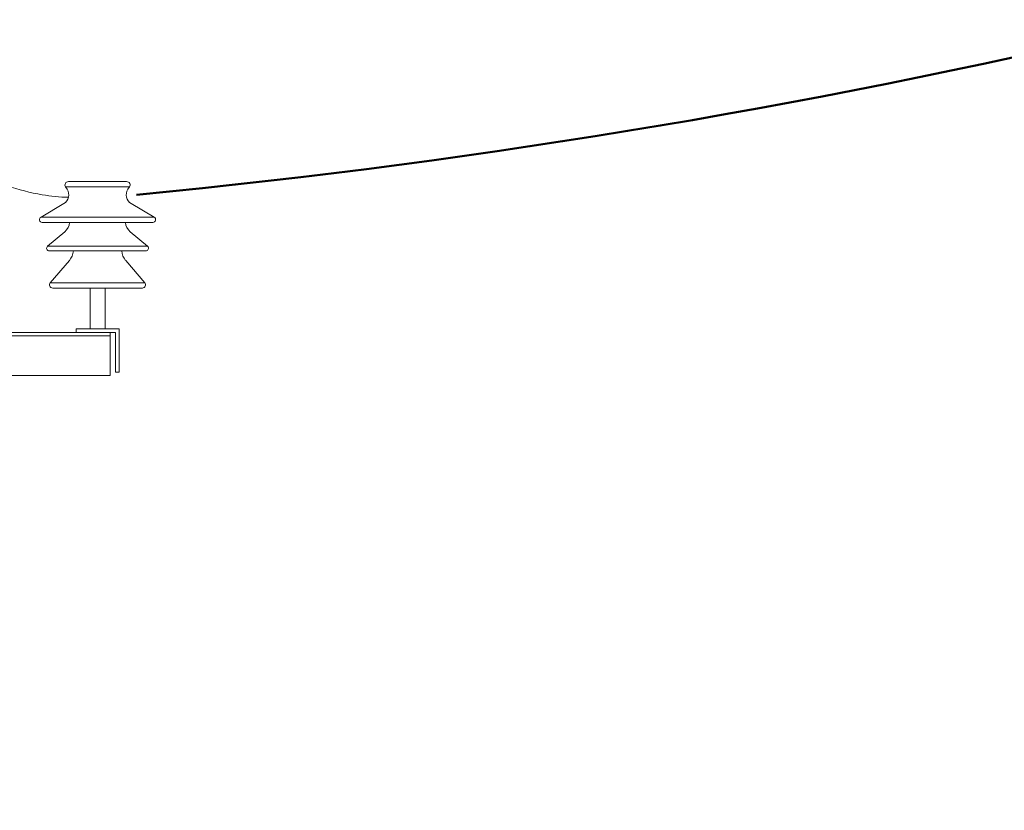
# Model space of a CAD drawing. Header units: millimetres. Extents: x 0 to 630, y 0 to 297.
# Tile 8 of 15: x 160 to 189, y 210 to 233. Entities that reach past the tile are written whole.
import ezdxf

# ---------------------------------------------------------------- set-up
doc = ezdxf.new("R2010")
doc.units = ezdxf.units.MM
for name, pattern in [('K5LT_BASIC', [0]), ('K5LT_THIN', [0]), ('K5LT_THIN_INCLUDED_TO_HATCHING', [0])]:
    doc.linetypes.add(name, pattern=pattern)
doc.layers.add('Системный слой', color=7, linetype='Continuous')

# ---------------------------------------------------------------- blocks, each defined once
blk = doc.blocks.new('U43')
at = {"layer": 'Системный слой', "color": 7, "linetype": 'K5LT_THIN', "lineweight": 18}
for p, q in [((144.937, 223.993), (153.874, 223.993)), ((144.937, 223.993), (144.937, 222.733)), ((154.292, 223.993), (162.937, 223.993)), ((162.937, 223.993), (162.937, 222.733)), ((144.937, 222.733), (153.738, 222.733)), ((154.158, 222.733), (162.937, 222.733))]:
    blk.add_line(p, q, dxfattribs=at)
blk = doc.blocks.new('U44')
at = {"layer": 'Системный слой', "color": 7, "linetype": 'K5LT_THIN', "lineweight": 18}
for p, q in [((162.847, 228.412), (161.722, 228.413)), ((163.412, 228.411), (162.847, 228.412)), ((161.633, 228.253), (161.678, 228.187)), ((161.633, 228.253), (162.798, 228.253)), ((162.798, 228.253), (163.501, 228.253)), ((163.501, 228.253), (163.456, 228.187)), ((160.913, 227.37), (161.578, 227.766)), ((164.221, 227.37), (163.556, 227.766)), ((160.913, 227.37), (164.221, 227.37)), ((160.946, 227.215), (164.188, 227.215)), ((161.103, 226.517), (161.608, 226.942)), ((164.031, 226.517), (163.526, 226.942)), ((161.103, 226.517), (164.031, 226.517)), ((161.153, 226.38), (163.981, 226.38)), ((161.743, 226.102), (161.182, 225.45)), ((163.391, 226.102), (163.952, 225.45)), ((161.182, 225.45), (163.952, 225.45)), ((161.254, 225.293), (163.88, 225.293))]:
    blk.add_line(p, q, dxfattribs=at)
at = {"layer": 'Системный слой', "color": 7, "linetype": 'K5LT_THIN', "const_width": 0.18}
blk.add_lwpolyline([(163.567, 227.766), (163.567, 227.76)], dxfattribs=at)
at = {"layer": 'Системный слой', "color": 7, "linetype": 'K5LT_THIN', "lineweight": 18}
for centre, radius, start, end in [((161.714, 228.311), 0.1, 90, 215.5571), ((163.42, 228.311), 0.1, 324.4429, 90), ((161.425, 228.025), 0.3, 300.6592, 32.692), ((163.709, 228.025), 0.3, 147.308, 239.3408), ((160.946, 227.296), 0.0811, 114.0745, 270), ((164.188, 227.296), 0.0811, 270, 65.9255), ((161.344, 227.255), 0.409, 310.1084, 354.3213), ((163.79, 227.255), 0.409, 185.6787, 229.8916), ((161.153, 226.458), 0.0777, 130.1094, 270), ((161.376, 226.418), 0.485, 319.2341, 355.4444), ((163.758, 226.418), 0.485, 184.5556, 220.7659), ((163.981, 226.458), 0.0777, 270, 49.8906), ((161.254, 225.388), 0.0953, 139.2341, 270), ((163.88, 225.388), 0.0953, 270, 40.7659)]:
    blk.add_arc(centre, radius, start, end, dxfattribs=at)
blk = doc.blocks.new('U42')
at = {"layer": 'Системный слой', "color": 7, "linetype": 'K5LT_THIN', "lineweight": 18}
for p, q in [((162.347, 225.293), (162.347, 224.093)), ((162.507, 225.293), (162.627, 225.293)), ((162.787, 225.293), (162.787, 224.093)), ((161.937, 223.993), (161.937, 224.093)), ((161.937, 224.093), (163.197, 224.093)), ((163.197, 224.093), (163.197, 222.833)), ((144.937, 223.893), (145.577, 223.893)), ((145.915, 223.893), (149.977, 223.893)), ((150.315, 223.893), (153.863, 223.893)), ((154.281, 223.893), (162.937, 223.893)), ((163.097, 223.993), (162.937, 223.993)), ((163.097, 222.833), (163.097, 223.993)), ((163.197, 222.833), (163.097, 222.833))]:
    blk.add_line(p, q, dxfattribs=at)
at = {"layer": 'Системный слой'}
for name in ['U44', 'U43']:
    blk.add_blockref(name, (0, 0), dxfattribs=at)

msp = doc.modelspace()

# ---------------------------------------------------------------- linework, layer by layer
at = {"layer": 'Системный слой', "color": 7, "linetype": 'K5LT_BASIC', "lineweight": 50}
msp.add_arc((142.71636, 445.78278), 218.76779, 275.5064729, 307.7832939, dxfattribs=at)
at = {"layer": 'Системный слой', "color": 7, "linetype": 'K5LT_THIN_INCLUDED_TO_HATCHING', "lineweight": 18}
msp.add_open_spline([(157.29344, 230.15465), (157.7807, 229.56883), (158.33427, 229.09743), (158.95415, 228.74046), (159.55566, 228.39407), (160.25398, 228.13811), (160.94599, 228.02452), (161.19887, 227.98302), (161.4555, 227.95821), (161.71588, 227.95011)], degree=3, knots=[0, 0, 0, 0, 1, 1, 1, 2, 2, 2, 3, 3, 3, 3], dxfattribs=at)

# ---------------------------------------------------------------- block references
at = {"layer": 'Системный слой'}
msp.add_blockref('U42', (0, 0), dxfattribs=at)

doc.saveas('drawing.dxf')
